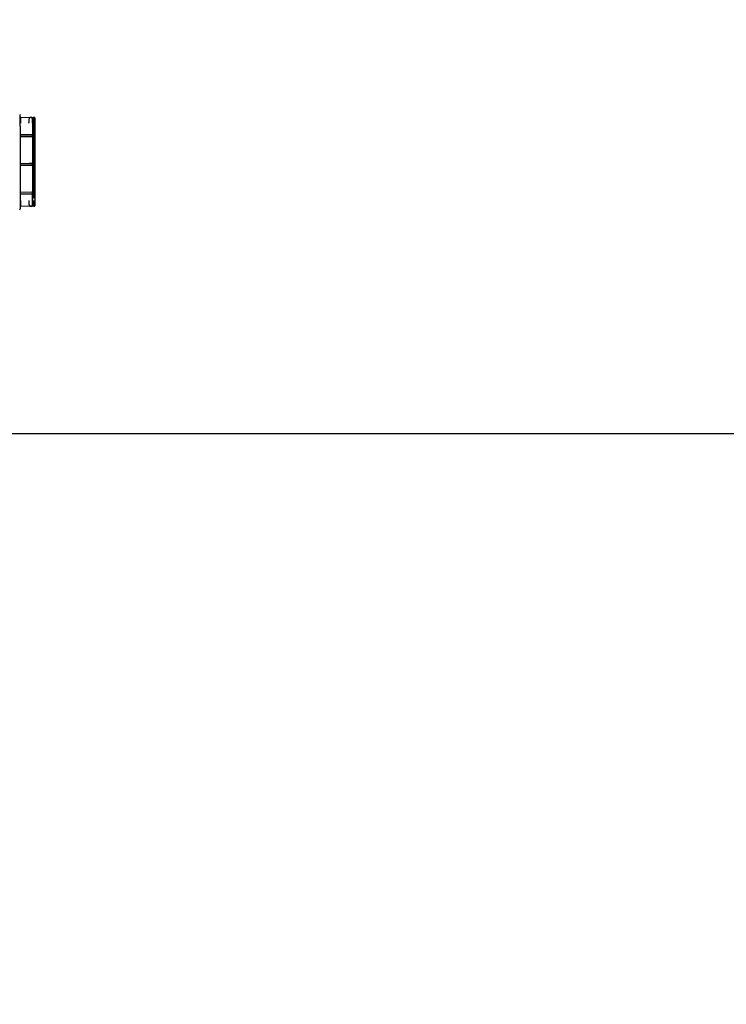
# Model space of a CAD drawing. Header units: millimetres. Extents: x -424979 to 718034, y -72486 to 344972.
# Tile 31 of 256: x 415403 to 417214, y 16095 to 18619. Entities that reach past the tile are written whole.
import ezdxf
from ezdxf import colors
from ezdxf.entities.mleader import LeaderData, LeaderLine
from ezdxf.math import Vec2, Vec3

# ---------------------------------------------------------------- set-up
doc = ezdxf.new("R2010")
doc.units = ezdxf.units.MM
doc.header["$MEASUREMENT"] = 0
doc.layers.add('IS_KLIM Opis_Średnice', color=7, linetype='Continuous', lineweight=9)
doc.layers.add('IS_KLIM_urządzenia', color=3, linetype='Continuous')

# ---------------------------------------------------------------- blocks, each defined once
blk = doc.blocks.new('G$CE471A013')
at = {"linetype": 'Continuous'}
for p, q in [((-69.729, 34.04), (-69.624, 34.041)), ((-69.623, 34.041), (-69.624, 34.041)), ((-69.364, 34.043), (-68.578, 34.051)), ((-68.528, 33.852), (-68.558, 33.852)), ((-68.528, 33.352), (-68.528, 34.252)), ((-69.778, 26.937), (-69.778, 33.546)), ((-69.66, 26.936), (-69.662, 33.348)), ((-69.661, 32.97), (-69.661, 33.348)), ((-69.645, 32.97), (-69.661, 32.97)), ((-69.66, 30.52), (-69.661, 32.82)), ((-69.645, 32.82), (-69.661, 32.82)), ((-69.587, 33.547), (-69.586, 32.971)), ((-69.585, 32.971), (-69.58, 32.976)), ((-69.584, 32.97), (-69.584, 32.82)), ((-69.574, 32.977), (-69.574, 33.547)), ((-69.573, 30.526), (-69.574, 32.82)), ((-68.528, 32.97), (-69.514, 32.97)), ((-68.528, 32.819), (-69.514, 32.82)), ((-68.553, 32.977), (-69.28, 32.98)), ((-68.528, 27.182), (-68.528, 33.352)), ((-69.644, 30.52), (-69.66, 30.52)), ((-69.66, 30.384), (-69.644, 30.384)), ((-69.66, 28.083), (-69.66, 30.384)), ((-69.584, 30.521), (-69.579, 30.526)), ((-69.579, 30.378), (-69.584, 30.382)), ((-69.583, 30.519), (-69.583, 30.384)), ((-69.573, 28.084), (-69.573, 30.377)), ((-68.528, 30.519), (-69.513, 30.519)), ((-68.528, 30.384), (-69.513, 30.384)), ((-68.553, 30.526), (-69.279, 30.53)), ((-68.553, 30.377), (-69.279, 30.373)), ((-69.66, 28.083), (-69.644, 28.083)), ((-69.659, 27.933), (-69.644, 27.933)), ((-69.659, 26.936), (-69.659, 27.933)), ((-69.583, 27.932), (-69.578, 27.927)), ((-69.582, 28.084), (-69.582, 27.934)), ((-69.572, 26.937), (-69.573, 27.926)), ((-68.528, 28.084), (-69.513, 28.084)), ((-68.528, 27.934), (-69.513, 27.934)), ((-69.278, 27.923), (-68.553, 27.927)), ((-68.528, 27.182), (-68.528, 26.282)), ((-69.621, 26.443), (-69.729, 26.444)), ((-69.729, 26.444), (-69.621, 26.443)), ((-68.578, 26.433), (-69.362, 26.441)), ((-68.578, 26.432), (-69.362, 26.44)), ((-68.558, 26.632), (-68.528, 26.632))]:
    blk.add_line(p, q, dxfattribs=at)
for centre, major_axis, ratio, start_param, end_param in [((-69.728, 33.99), (-0.05, 0), 1, 5.572775, 6.283185), ((-69.728, 33.99), (-0.05, 0), 1, 4.722432, 5.271942), ((-69.566, 33.543), (0, 0.7), 0.01995, 0.882039, 1.565858), ((-68.428, 34.252), (0.1, 0), 1, 2.168878, 3.141593), ((-69.635, 32.971), (0.05, 0.0002), 0.017455, 4.162534, 6.265658), ((-69.383, 32.979), (0.494, 0.002), 0.017455, 4.153807, 4.444433), ((-69.383, 32.829), (0.494, 0.002), 0.017455, 4.153807, 4.444433), ((-69.38, 32.977), (0.2, 0.001), 0.017455, 1.047121, 3.124066), ((-68.578, 32.976), (0.05, 0.0002), 0.017455, 6.283104, 7.330301), ((-69.634, 30.521), (0.05, 0.0002), 0.017455, 4.162534, 6.265658), ((-69.634, 30.383), (-0.05, 0.0002), 0.017455, 3.15913, 5.262255), ((-69.383, 30.528), (0.494, 0.002), 0.017455, 4.153807, 4.444433), ((-69.383, 30.375), (-0.494, 0.002), 0.017455, 4.980355, 5.270981), ((-69.379, 30.527), (0.2, 0.001), 0.017455, 1.047121, 3.124066), ((-69.379, 30.377), (-0.2, 0.001), 0.017455, 0.017538, 2.094482), ((-68.578, 30.525), (0.05, 0.0002), 0.017455, 6.283104, 7.330301), ((-68.578, 30.378), (-0.05, 0.0002), 0.017455, 2.094477, 3.141674), ((-69.633, 27.932), (-0.05, 0.0002), 0.017455, 3.15913, 5.262255), ((-69.382, 28.075), (-0.494, 0.002), 0.017455, 4.980355, 5.270981), ((-69.382, 27.925), (-0.494, 0.002), 0.017455, 4.980355, 5.270981), ((-69.378, 27.926), (-0.2, 0.001), 0.017455, 0.017538, 2.094482), ((-68.578, 27.928), (-0.05, 0.0002), 0.017455, 2.094477, 3.141674), ((-69.728, 26.494), (-0.05, 0), 1, 0, 0.71037), ((-69.728, 26.494), (-0.05, 0), 1, 1.011256, 1.560766), ((-68.578, 26.383), (-0.05, 0), 1, 3.141593, 4.702359), ((-68.428, 26.282), (-0.1, 0), 1, 0, 0.972715)]:
    blk.add_ellipse(centre, major_axis=major_axis, ratio=ratio, start_param=start_param, end_param=end_param, dxfattribs=at)
for points, degree in [([(-69.778, 33.546), (-69.778, 33.59), (-69.778, 33.676), (-69.778, 33.757), (-69.778, 33.829), (-69.778, 33.891), (-69.778, 33.939), (-69.778, 33.973), (-69.778, 33.99), (-69.778, 33.99)], 2), ([(-69.631, 34.038), (-69.628, 34.039), (-69.626, 34.04), (-69.624, 34.041)], 3), ([(-69.615, 34.04), (-69.625, 34.041)], 1), ([(-69.577, 33.988), (-69.578, 33.983), (-69.58, 33.96), (-69.581, 33.923), (-69.582, 33.873), (-69.583, 33.813), (-69.584, 33.744), (-69.585, 33.668), (-69.585, 33.588), (-69.585, 33.547)], 2), ([(-69.778, 26.494), (-69.778, 26.494), (-69.778, 26.511), (-69.778, 26.544), (-69.778, 26.593), (-69.778, 26.654), (-69.778, 26.727), (-69.778, 26.808), (-69.778, 26.893), (-69.778, 26.937)], 2), ([(-69.583, 26.936), (-69.583, 26.896), (-69.583, 26.816), (-69.582, 26.74), (-69.581, 26.671), (-69.58, 26.611), (-69.579, 26.561), (-69.577, 26.524), (-69.576, 26.5), (-69.575, 26.496)], 2), ([(-69.621, 26.443), (-69.624, 26.444), (-69.626, 26.445), (-69.628, 26.446)], 3)]:
    blk.add_open_spline(points, degree=degree, dxfattribs=at)
for points, knots in [([(-69.731, 34.037), (-69.736, 34.037), (-69.744, 34.036), (-69.757, 34.031), (-69.768, 34.021), (-69.773, 34.013), (-69.775, 34.008)], [0, 0, 0, 0, 0.240387, 0.490724, 0.746129, 1, 1, 1, 1]), ([(-69.729, 34.04), (-69.731, 34.037), (-69.736, 34.032), (-69.741, 33.995), (-69.745, 33.949), (-69.749, 33.872), (-69.755, 33.742), (-69.755, 33.61), (-69.755, 33.546)], [0, 0, 0, 0, 0.163877, 0.30578, 0.42579, 0.524061, 0.77284, 1, 1, 1, 1]), ([(-69.662, 33.547), (-69.662, 33.576), (-69.662, 33.635), (-69.66, 33.722), (-69.657, 33.805), (-69.652, 33.897), (-69.645, 33.996), (-69.636, 34.023), (-69.631, 34.038)], [0, 0, 0, 0, 0.113787, 0.231188, 0.353199, 0.480712, 0.706712, 1, 1, 1, 1]), ([(-69.624, 34.041), (-69.611, 34.041), (-69.571, 34.041), (-69.476, 34.042), (-69.42, 34.043), (-69.364, 34.043)], [0, 0, 0, 0, 0.5, 0.5, 1, 1, 1, 1]), ([(-69.364, 34.043), (-69.382, 34.042), (-69.425, 34.04), (-69.489, 34.03), (-69.537, 34.017), (-69.563, 34.005), (-69.571, 33.999), (-69.574, 33.996)], [0, 0, 0, 0, 0.208735, 0.500317, 0.75027, 0.886014, 1, 1, 1, 1]), ([(-69.364, 34.043), (-69.358, 34.041), (-69.346, 34.036), (-69.329, 33.999), (-69.315, 33.953), (-69.299, 33.876), (-69.284, 33.747), (-69.282, 33.611), (-69.28, 33.547)], [0, 0, 0, 0, 0.170313, 0.316827, 0.439664, 0.539052, 0.783475, 1, 1, 1, 1]), ([(-68.553, 33.554), (-68.553, 33.585), (-68.554, 33.65), (-68.555, 33.743), (-68.557, 33.831), (-68.561, 33.927), (-68.57, 34.026), (-68.575, 34.042), (-68.578, 34.051)], [0, 0, 0, 0, 0.110388, 0.22525, 0.346033, 0.473982, 0.692647, 1, 1, 1, 1]), ([(-69.755, 26.937), (-69.755, 26.906), (-69.755, 26.843), (-69.754, 26.75), (-69.751, 26.662), (-69.747, 26.568), (-69.741, 26.47), (-69.733, 26.453), (-69.729, 26.444)], [0, 0, 0, 0, 0.112037, 0.228343, 0.350117, 0.478408, 0.69584, 1, 1, 1, 1]), ([(-69.628, 26.446), (-69.631, 26.452), (-69.636, 26.464), (-69.643, 26.504), (-69.647, 26.552), (-69.653, 26.63), (-69.659, 26.755), (-69.66, 26.877), (-69.66, 26.936)], [0, 0, 0, 0, 0.155708, 0.294413, 0.416247, 0.521413, 0.769796, 1, 1, 1, 1]), ([(-69.66, 26.936), (-69.66, 26.936), (-69.66, 26.936), (-69.66, 26.935), (-69.66, 26.935), (-69.66, 26.935), (-69.66, 26.935), (-69.66, 26.935), (-69.66, 26.935), (-69.66, 26.935), (-69.66, 26.935), (-69.66, 26.935), (-69.66, 26.935), (-69.66, 26.935), (-69.659, 26.935), (-69.659, 26.935), (-69.659, 26.935), (-69.659, 26.935), (-69.659, 26.935), (-69.659, 26.935), (-69.659, 26.936), (-69.659, 26.936), (-69.659, 26.936), (-69.659, 26.936)], [0, 0, 0, 0, 0.260232, 0.260232, 0.390152, 0.390152, 0.455589, 0.455589, 0.478138, 0.478138, 0.494719, 0.494719, 0.511416, 0.511416, 0.530341, 0.530341, 0.56043, 0.56043, 0.637843, 0.637843, 0.878219, 0.878219, 1, 1, 1, 1]), ([(-69.278, 26.937), (-69.278, 26.906), (-69.279, 26.841), (-69.284, 26.748), (-69.291, 26.659), (-69.304, 26.563), (-69.33, 26.465), (-69.35, 26.45), (-69.362, 26.441)], [0, 0, 0, 0, 0.106421, 0.217828, 0.336261, 0.463423, 0.684856, 1, 1, 1, 1]), ([(-68.578, 26.433), (-68.576, 26.435), (-68.573, 26.44), (-68.568, 26.477), (-68.564, 26.523), (-68.558, 26.601), (-68.555, 26.731), (-68.554, 26.866), (-68.553, 26.93)], [0, 0, 0, 0, 0.165725, 0.30897, 0.429832, 0.528492, 0.775962, 1, 1, 1, 1]), ([(-69.775, 26.476), (-69.773, 26.471), (-69.768, 26.463), (-69.757, 26.453), (-69.744, 26.447), (-69.736, 26.446), (-69.731, 26.447)], [0, 0, 0, 0, 0.253869, 0.509276, 0.759614, 1, 1, 1, 1]), ([(-69.444, 26.441), (-69.471, 26.442), (-69.497, 26.442), (-69.568, 26.443), (-69.608, 26.443), (-69.621, 26.443)], [0, 0, 0, 0, 0.333624, 0.333624, 1, 1, 1, 1]), ([(-69.572, 26.487), (-69.568, 26.485), (-69.561, 26.479), (-69.534, 26.467), (-69.487, 26.453), (-69.423, 26.443), (-69.38, 26.441), (-69.362, 26.441)], [0, 0, 0, 0, 0.114672, 0.250015, 0.500029, 0.791569, 1, 1, 1, 1])]:
    blk.add_open_spline(points, degree=3, knots=knots, dxfattribs=at)

msp = doc.modelspace()

# ---------------------------------------------------------------- leaders
at = {"layer": 'IS_KLIM Opis_Średnice', "ltscale": 30}
ml = msp.add_multileader_mtext('Standard', dxfattribs=at)
ml.set_content('{\\fArial|b0|i0|c238|p0;\\C7;Typ: Jednostka zewnętrzna \\P\\P\\pi2.25,a0.5,sm1;\\H0.916667x;\\C256;- głośność nie większa niż 46dB(A),\\P-masa nie większa niż 39kg,\\P\\A1;-przewody chłodnicze fi6,35/9,52mm,\\P-czynnik chłodniczy R32,\\P-nom. pobór mocy chłodzenie nie więcej niż 5,00kW,\\P-nom. pobór mocy grzanie nie więcej niż 8,2kW,\\P-zasilanie jednostki zewn. 3x1,5mm2, 230V,1N,50Hz,\\P-zabezpieczenie nadprądowe 1-biegunowy C10,\\P-sterowanie 4x1,5mm2 do jedn. wew.,\\P-zestaw do pracy całorocznej w trybie grzania.}', color=256)
ml.set_leader_properties()
ml.build(insert=Vec2(0, 0))
ml.multileader.update_dxf_attribs({"text_left_attachment_type": 6, "text_right_attachment_type": 6, "dogleg_length": 0.36, "arrow_head_size": 12})
ctx = ml.context
ctx.base_point, ctx.char_height, ctx.arrow_head_size, ctx.landing_gap_size, ctx.plane_origin = Vec3(399283.8, 17557.3), 600, 12, 6, Vec3(407550.5, 15801.1)
ctx.left_attachment, ctx.right_attachment = 6, 6
notes = []
notes.append((ctx, [(0, (1, 1, 0), (417354, 17557.3), (-1, 0), 0.54, [(0, [(430118.1, 17557.3)], 256, [])])]))
ctx.mtext.insert, ctx.mtext.width, ctx.mtext.defined_height, ctx.mtext.flow_direction = Vec3(399289.8, 18319), 24920.856, 5800, 5
ctx.mtext.has_bg_fill, ctx.mtext.bg_color, ctx.mtext.bg_scale_factor, ctx.mtext.bg_transparency, ctx.mtext.use_window_bg_color = 1, -939524096, 1.5, 0, 1
for ctx, leaders in notes:
    for number, flags, end, landing, length, lines in leaders:
        leader = LeaderData()
        leader.index, (leader.has_last_leader_line, leader.has_dogleg_vector, leader.attachment_direction) = number, flags
        leader.last_leader_point, leader.dogleg_vector, leader.dogleg_length = Vec3(end), Vec3(landing), length
        for number, points, colour, breaks in lines:
            line = LeaderLine()
            line.index, line.vertices, line.color, line.breaks = number, Vec3.list(points), colors.encode_raw_color(colour), breaks
            leader.lines.append(line)
        ctx.leaders.append(leader)

# ---------------------------------------------------------------- next in the draw order: block references
at = {"layer": 'IS_KLIM_urządzenia', "xscale": 30, "yscale": 30, "zscale": 30, "rotation": 180}
msp.add_blockref('G$CE471A013', (413348.5, 19161.8), dxfattribs=at)

doc.saveas('drawing.dxf')
